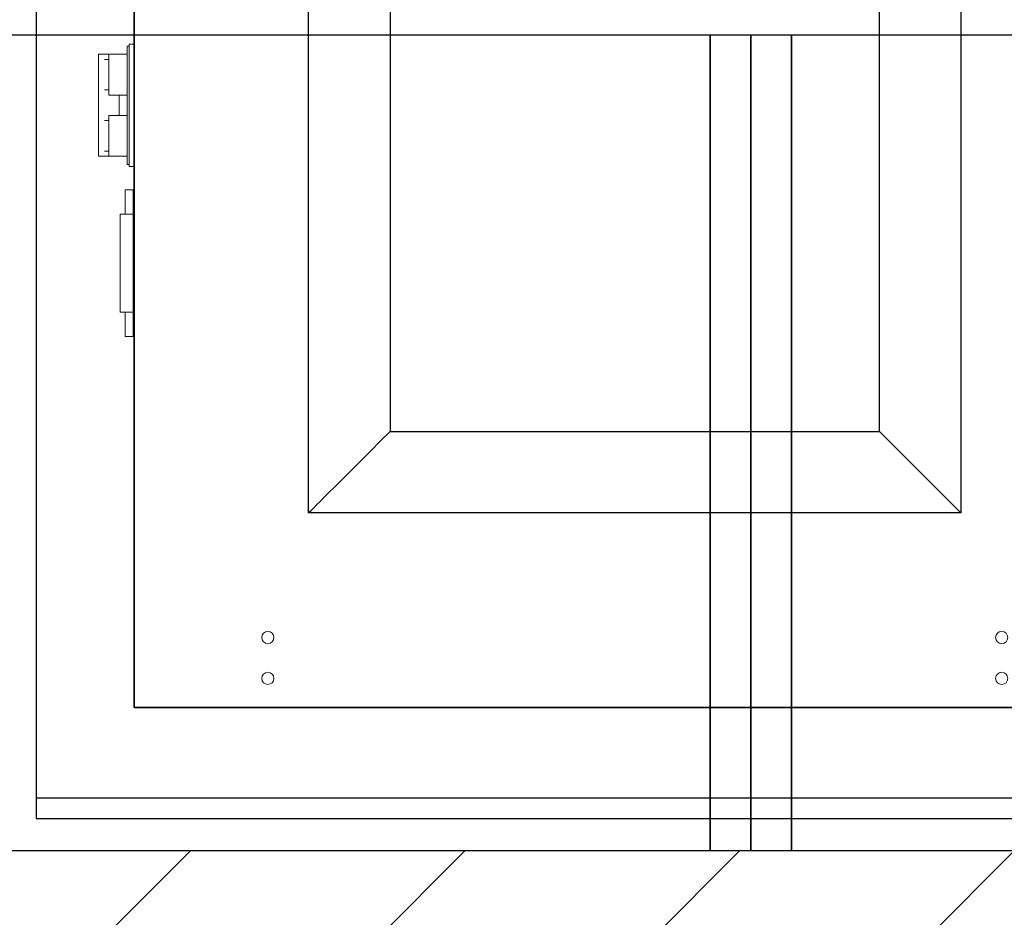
# Model space of a CAD drawing. Header units: millimetres. Extents: x -59761 to 112741, y -57975 to 46221.
# Tile 128 of 132: x 6091 to 6574, y 1697 to 2138. Entities that reach past the tile are written whole.
import ezdxf

# ---------------------------------------------------------------- set-up
doc = ezdxf.new("R2010")
doc.units = ezdxf.units.MM
for name, color, linetype in [('Equip2D', 250, 'Continuous'), ('Equip3D', 7, 'Continuous'), ('EquipAnnot', 5, 'Continuous')]:
    doc.layers.add(name, color=color, linetype=linetype)
doc.styles.add('GOST 2.5', font='isocpeur.ttf', dxfattribs={"oblique": 15, "height": 2.5})
doc.styles.add('GOST прямой', font='isocpeur.ttf', dxfattribs={"height": 2.5})

# ---------------------------------------------------------------- blocks, each defined once
blk = doc.blocks.new('GN 11_TN')
at = {"layer": 'Equip2D'}
blk.add_lwpolyline([(0, -700), (1390, -700), (1390, 0), (0, 0)], close=True, dxfattribs=at)
blk.add_lwpolyline([(0, -10), (1390, -10)], dxfattribs=at)
at = {"layer": 'EquipAnnot', "style": 'GOST прямой', "flags": 1}
for tag in ['ОПИСАНИЕ', 'НАИМЕНОВАНИЕ', 'РАЗМЕРЫ', 'МОЩНОСТЬ']:
    blk.add_attdef(tag, (0, 0), '', height=2.5, dxfattribs=at)
at = {"layer": 'EquipAnnot', "style": 'GOST 2.5', "oblique": 15, "width": 0.8, "flags": 1}
blk.add_attdef('НАПРЯЖЕНИЕ', (0, 0), '', height=2.5, dxfattribs=at)
at = {"layer": 'EquipAnnot', "style": 'GOST прямой'}
blk.add_attdef('НОМЕР', (564.08, -868.46), '', height=2.5, dxfattribs=at)
blk = doc.blocks.new('A$C04bc52a8')
at = {"color": 0, "linetype": 'Continuous', "lineweight": 0}
for p, q in [((-0.5, 0.5), (490.5, 0.5)), ((490.5, 0.5), (490.5, -502.5)), ((125, -135), (125, -395)), ((365, -135), (125, -135)), ((365, -395), (365, -135)), ((495, -181.55), (491, -181.55)), ((491, -181.55), (491, -193.55)), ((495, -181.55), (495, -193.55)), ((491, -193.55), (495, -193.55)), ((491, -241.55), (491, -193.55)), ((497.4, -193.55), (491, -193.55)), ((497.4, -193.55), (497.4, -241.55)), ((491, -241.55), (495, -241.55)), ((491, -253.55), (491, -241.55)), ((497.4, -241.55), (491, -241.55)), ((495, -253.55), (495, -241.55)), ((495, -253.55), (491, -253.55)), ((493, -265), (490.5, -265)), ((493, -265), (493, -325)), ((494, -266), (493, -266)), ((494, -324), (494, -266)), ((494, -270), (503, -270)), ((503, -270), (508, -270)), ((503, -270), (503, -290)), ((508, -320), (508, -270)), ((505.16, -272.5), (503, -272.5)), ((503, -287.5), (505.16, -287.5)), ((503, -290), (494, -290)), ((498, -300), (498, -290)), ((494, -300), (503, -300)), ((503, -300), (503, -320)), ((505.16, -302.5), (503, -302.5)), ((503, -317.5), (505.16, -317.5)), ((503, -320), (494, -320)), ((508, -320), (503, -320)), ((493, -325), (490.5, -325)), ((494, -324), (493, -324))]:
    blk.add_line(p, q, dxfattribs=at)
for centre in [(65, -13.84), (425, -13.84), (65, -33.84), (425, -33.84)]:
    blk.add_circle(centre, 3, dxfattribs=at)
for points in [[(85, -435), (85, -321.67), (85, -208.33), (85, -95)], [(85, -95), (85, -95), (98.33, -108.33), (125, -135)], [(85, -95), (191.67, -95), (298.33, -95), (405, -95)], [(405, -95), (405, -95), (391.67, -108.33), (365, -135)], [(405, -95), (405, -208.33), (405, -321.67), (405, -435)]]:
    blk.add_open_spline(points, degree=3, dxfattribs=at)
blk = doc.blocks.new('ec_159601')
at = {"layer": 'Equip3D', "color": 4}
for p, q in [((-0.5, 0.5, 1290), (490.5, 0.5, 1290)), ((490.5, 0.5, 1270), (-0.5, 0.5, 1270)), ((490.5, 0.5, 1290), (490.5, -530.5, 1290)), ((490.5, -530.5, 1270), (490.5, 0.5, 1270)), ((490.5, 0.5, 1290), (490.5, 0.5, 1270)), ((125, -135, 1340), (125, -395, 1340)), ((365, -135, 1340), (125, -135, 1340)), ((365, -395, 1340), (365, -135, 1340))]:
    blk.add_line(p, q, dxfattribs=at)
for points in [[(85, -435, 1290), (85, -321.67, 1290), (85, -208.33, 1290), (85, -95, 1290)], [(85, -95, 1290), (85, -95, 1323.33), (98.33, -108.33, 1327.42), (125, -135, 1340)], [(85, -95, 1290), (191.67, -95, 1290), (298.33, -95, 1290), (405, -95, 1290)], [(405, -95, 1290), (405, -95, 1323.33), (391.67, -108.33, 1327.42), (365, -135, 1340)], [(405, -95, 1290), (405, -208.33, 1290), (405, -321.67, 1290), (405, -435, 1290)]]:
    blk.add_open_spline(points, degree=3, dxfattribs=at)
at = {"layer": 'Equip2D'}
blk.add_blockref('A$C04bc52a8', (0, 0), dxfattribs=at)
at = {"layer": 'EquipAnnot', "style": 'GOST прямой', "flags": 1}
for tag, p in [('НАИМЕНОВАНИЕ', (0, 0)), ('ОПИСАНИЕ', (0, -4.75)), ('РАЗМЕРЫ', (0, -9.5)), ('МОЩНОСТЬ', (0, -14.25)), ('НАПРЯЖЕНИЕ', (0, -19))]:
    blk.add_attdef(tag, p, '', height=2.5, dxfattribs=at)
at = {"layer": 'EquipAnnot', "style": 'GOST прямой'}
blk.add_attdef('НОМЕР', (247.94, -612.31), '', height=2.5, dxfattribs=at)
blk = doc.blocks.new('НПС-10_4')
at = {"layer": 'Equip2D'}
for points in [[(0, -400), (20, -400), (20, 0), (0, 0)], [(20, -400), (980, -400), (980, 0), (20, 0)], [(980, -400), (1000, -400), (1000, 0), (980, 0)]]:
    blk.add_lwpolyline(points, close=True, dxfattribs=at)
at = {"layer": 'EquipAnnot', "style": 'GOST прямой', "flags": 1}
for tag, p in [('НАИМЕНОВАНИЕ', (0, 0)), ('ОПИСАНИЕ', (0, -4.75)), ('РАЗМЕРЫ', (0, -9.5))]:
    blk.add_attdef(tag, p, '', height=2.5, dxfattribs=at)
at = {"layer": 'EquipAnnot', "style": 'GOST прямой'}
blk.add_attdef('НОМЕР', (448.09, -505.19), '', height=2.5, dxfattribs=at)

msp = doc.modelspace()

# ---------------------------------------------------------------- hatches: boundary and pattern name
h = msp.add_hatch()
h.set_pattern_fill('ANSI31', color=256, scale=30)
h.paths.add_polyline_path([(3612, 1730), (8250, 1730), (8250, 1580), (3612, 1580)])

# ---------------------------------------------------------------- linework, layer by layer
msp.add_lwpolyline([(3612, 1730), (8250, 1730), (8250, 1580), (3612, 1580)], close=True)

# ---------------------------------------------------------------- block references
at = {"rotation": 180}
for name, p in [('GN 11_TN', (7489.34, 1745.68)), ('ec_159601', (6638.06, 1800.63)), ('НПС-10_4', (7450, 1730)), ('НПС-10_4', (6450, 1730))]:
    msp.add_blockref(name, p, dxfattribs=at)

doc.saveas('drawing.dxf')
